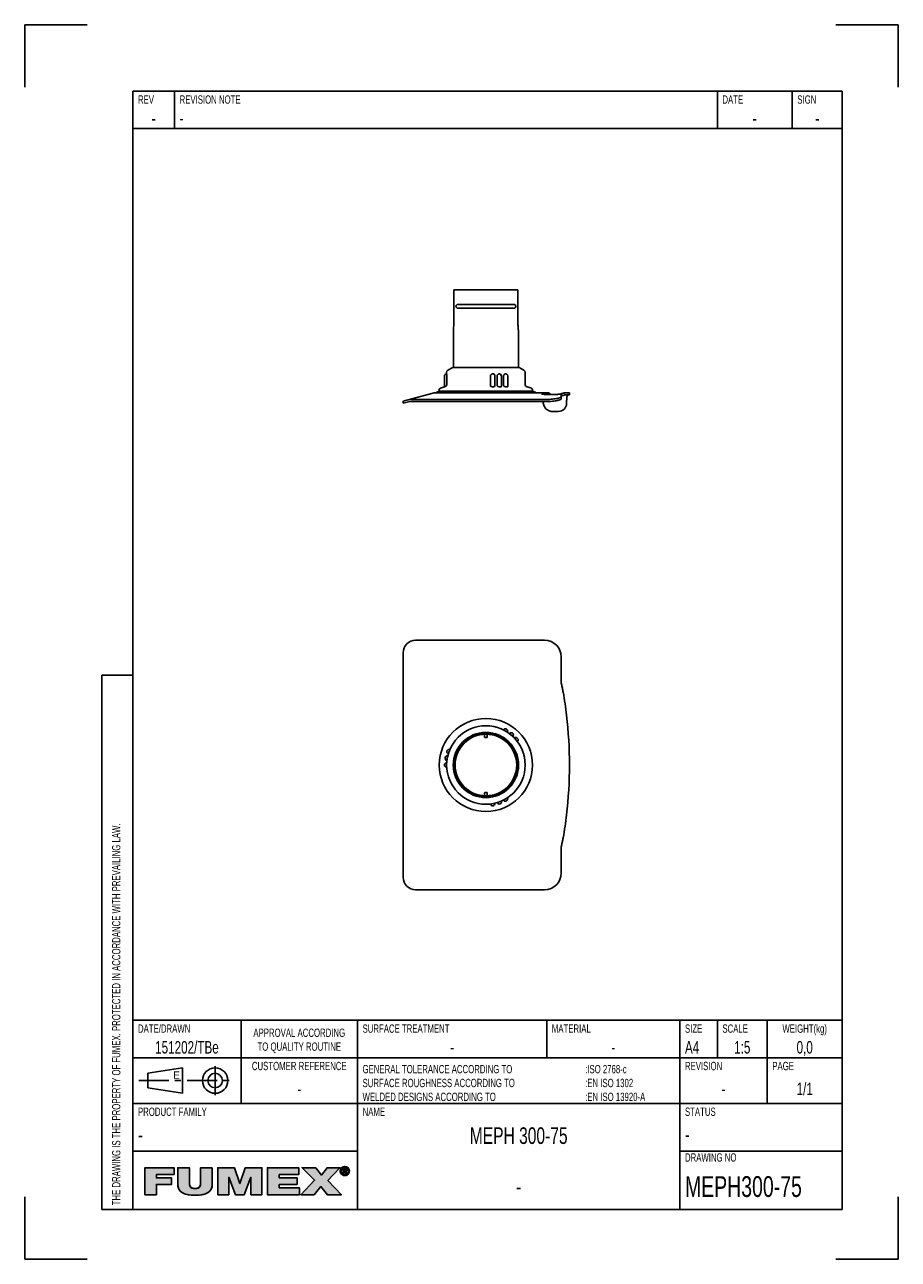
# Model space of a CAD drawing. Extents: x 0 to 210, y 0 to 297.
import ezdxf

# ---------------------------------------------------------------- set-up
doc = ezdxf.new("R2010")
doc.units = 0
doc.header["$LTSCALE"] = 19.36
doc.linetypes.add('CENTER', pattern=[0.6, 0.375, -0.075, 0.075, -0.075])
doc.layers.get('0').update_dxf_attribs({"linetype": 'CONTINUOUS'})
for name, color, linetype in [('101196_DXF_CONTINUOUS_LINE', 7, 'CONTINUOUS'), ('116336_DXF_CONTINUOUS_LINE', 7, 'CONTINUOUS'), ('117006_DXF_CONTINUOUS_LINE', 7, 'CONTINUOUS'), ('117011_DXF_CONTINUOUS_LINE', 7, 'CONTINUOUS'), ('117108_DXF_CONTINUOUS_LINE', 7, 'CONTINUOUS'), ('MEPH300-75_DXF_CONTINUOUS_', 7, 'CONTINUOUS'), ('MEPH300-75_DXF_FORMAT', 7, 'CONTINUOUS')]:
    doc.layers.add(name, color=color, linetype=linetype)
doc.styles.add('TEXTSTYLE_2', font='txt', dxfattribs={"width": 0.7})
doc.styles.add('TEXTSTYLE_3', font='txt')

# ---------------------------------------------------------------- blocks, each defined once
blk = doc.blocks.new('SYMBOL_11_BL0', base_point=(53.46, 18.84))
at = {"layer": 'MEPH300-75_DXF_FORMAT', "linetype": 'CONTINUOUS'}
for points in [[(31.68, 15.55), (28.88, 15.55), (28.88, 22.04), (35.91, 22.04), (35.91, 20.38), (31.68, 20.38), (31.68, 19.57), (35.31, 19.57), (35.31, 18.02), (31.68, 18.02)], [(45.09, 22.04), (45.09, 18.06), (45.05, 17.56), (44.94, 17.13), (44.76, 16.75), (44.51, 16.42), (44.19, 16.14), (43.78, 15.89), (43.27, 15.69), (42.64, 15.53), (41.87, 15.43), (40.95, 15.4), (40.03, 15.43), (39.26, 15.53), (38.63, 15.69), (38.12, 15.89), (37.71, 16.14), (37.38, 16.43), (37.13, 16.76), (36.95, 17.13), (36.84, 17.56), (36.8, 18.06), (36.8, 22.04), (39.6, 22.04), (39.6, 18.51), (39.62, 18.08), (39.67, 17.75), (39.78, 17.5), (39.95, 17.3), (40.19, 17.15), (40.52, 17.05), (40.97, 17.02), (41.4, 17.05), (41.72, 17.15), (41.96, 17.3), (42.12, 17.5), (42.22, 17.76), (42.28, 18.09), (42.29, 18.51), (42.29, 22.04)], [(49.07, 15.55), (46.42, 15.55), (46.42, 22.04), (50.41, 22.04), (51.7, 18.22), (51.73, 18.22), (53.03, 22.04), (57.01, 22.04), (57.01, 15.55), (54.37, 15.55), (54.37, 19.72), (54.34, 19.72), (52.76, 15.55), (50.67, 15.55), (49.09, 19.72), (49.07, 19.72)], [(66.03, 15.55), (58.36, 15.55), (58.36, 22.04), (65.89, 22.04), (65.89, 20.38), (61.17, 20.38), (61.17, 19.57), (65.46, 19.57), (65.46, 18.02), (61.17, 18.02), (61.17, 17.22), (66.03, 17.22)], [(69.59, 15.55), (66.38, 15.55), (69.67, 19.01), (66.68, 22.04), (69.96, 22.04), (71.34, 20.28), (72.69, 22.04), (75.79, 22.04), (72.88, 18.99), (76.12, 15.55), (72.75, 15.55), (71.2, 17.49)], [(76.31, 21.83), (76.23, 21.72), (76.16, 21.61), (76.12, 21.49), (76.09, 21.35), (76.08, 21.21), (75.87, 21.05), (75.86, 21.21), (75.87, 21.38), (75.91, 21.53), (75.97, 21.68), (76.05, 21.82), (76.36, 21.87)], [(76.09, 21.07), (76.12, 20.94), (76.16, 20.81), (76.23, 20.7), (76.31, 20.6), (76.15, 20.48), (76.05, 20.61), (75.97, 20.74), (75.91, 20.89), (75.87, 21.05), (76.08, 21.21)], [(76.46, 21.96), (76.36, 21.87), (76.05, 21.82), (76.15, 21.94), (76.57, 22.02)], [(76.69, 22.07), (76.57, 22.02), (76.15, 21.94), (76.27, 22.05), (76.82, 22.1)], [(76.95, 22.11), (76.82, 22.1), (76.27, 22.05), (76.33, 22.1), (77.43, 22.18), (77.57, 22.1), (77.64, 22.05), (77.76, 21.94), (77.85, 21.82), (77.93, 21.68), (77.99, 21.53), (78.03, 21.38), (78.04, 21.21), (78.03, 21.05), (77.99, 20.89), (77.93, 20.74), (77.86, 20.61), (77.76, 20.48), (77.64, 20.37), (77.57, 20.32), (77.43, 20.24), (77.28, 20.18), (77.12, 20.15), (76.79, 20.15), (76.63, 20.18), (76.48, 20.24), (76.4, 20.28), (76.95, 20.32), (77.09, 20.33), (77.22, 20.35), (77.34, 20.4), (77.45, 20.47), (77.55, 20.55), (77.59, 20.6), (77.67, 20.7), (77.74, 20.81), (77.78, 20.94), (77.81, 21.07), (77.82, 21.21), (77.81, 21.35), (77.78, 21.49), (77.74, 21.61), (77.67, 21.72), (77.59, 21.83), (77.55, 21.87), (77.45, 21.95), (77.34, 22.02), (77.21, 22.07), (77.09, 22.1)], [(76.95, 22.29), (77.12, 22.27), (77.28, 22.24), (77.43, 22.18), (76.33, 22.1), (76.48, 22.18), (76.63, 22.24), (76.79, 22.27)], [(76.73, 21.67), (76.54, 20.59), (76.54, 21.83), (77.01, 21.83), (77.01, 21.83), (77.12, 21.83), (77.2, 21.81), (77.27, 21.79), (77.33, 21.76), (77.37, 21.72), (77.39, 21.7), (77.4, 21.67), (77.43, 21.62), (77.44, 21.56), (77.45, 21.48), (77.44, 21.4), (77.43, 21.34), (77.4, 21.29), (77.08, 21.3), (77.12, 21.3), (77.15, 21.31), (77.18, 21.33), (77.2, 21.34), (77.22, 21.36), (77.23, 21.39), (77.24, 21.42), (77.25, 21.45), (77.25, 21.49), (77.25, 21.52), (77.24, 21.55), (77.23, 21.58), (77.22, 21.6), (77.2, 21.62), (77.17, 21.63), (77.14, 21.65), (77.11, 21.66), (77.07, 21.67), (77.02, 21.67), (76.98, 21.67), (76.85, 21.67)], [(76.95, 21.29), (76.97, 21.29), (77.03, 21.29), (77.08, 21.3), (77.4, 21.29), (76.73, 21.13), (76.73, 20.59), (76.54, 20.59), (76.73, 21.67), (76.73, 21.48), (76.73, 21.29), (76.84, 21.29)], [(77.13, 21.14), (77.48, 20.59), (77.27, 20.59), (76.94, 21.13), (76.73, 21.13), (77.4, 21.29), (77.36, 21.24), (77.32, 21.2), (77.26, 21.17), (77.2, 21.15)], [(76.35, 20.55), (76.46, 20.47), (76.26, 20.37), (76.15, 20.48), (76.31, 20.6)], [(76.57, 20.4), (76.69, 20.35), (76.4, 20.28), (76.26, 20.37), (76.46, 20.47)]]:
    blk.add_hatch(color=7, dxfattribs=at).paths.add_polyline_path(points)
at = {"layer": 'MEPH300-75_DXF_FORMAT', "color": 7, "linetype": 'CONTINUOUS'}
for p, q in [((35.91, 22.04), (28.88, 22.04)), ((28.88, 22.04), (28.88, 15.55)), ((35.91, 22.04), (28.88, 22.04)), ((28.88, 22.04), (28.88, 15.55)), ((35.91, 20.38), (35.91, 22.04)), ((35.91, 20.38), (35.91, 22.04)), ((50.41, 22.04), (46.42, 22.04)), ((46.42, 22.04), (46.42, 15.55)), ((50.41, 22.04), (46.42, 22.04)), ((46.42, 22.04), (46.42, 15.55)), ((51.7, 18.22), (50.41, 22.04)), ((51.7, 18.22), (50.41, 22.04)), ((53.03, 22.04), (51.73, 18.22)), ((53.03, 22.04), (51.73, 18.22)), ((57.01, 22.04), (53.03, 22.04)), ((57.01, 22.04), (53.03, 22.04)), ((57.01, 15.55), (57.01, 22.04)), ((57.01, 15.55), (57.01, 22.04)), ((65.89, 22.04), (58.36, 22.04)), ((58.36, 22.04), (58.36, 15.55)), ((65.89, 22.04), (58.36, 22.04)), ((58.36, 22.04), (58.36, 15.55)), ((65.89, 20.38), (65.89, 22.04)), ((65.89, 20.38), (65.89, 22.04)), ((69.96, 22.04), (66.68, 22.04)), ((66.68, 22.04), (69.67, 19.01)), ((69.96, 22.04), (66.68, 22.04)), ((66.68, 22.04), (69.67, 19.01)), ((71.34, 20.28), (69.96, 22.04)), ((71.34, 20.28), (69.96, 22.04)), ((72.69, 22.04), (71.34, 20.28)), ((72.69, 22.04), (71.34, 20.28)), ((75.79, 22.04), (72.69, 22.04)), ((75.79, 22.04), (72.69, 22.04)), ((72.88, 18.99), (75.79, 22.04)), ((72.88, 18.99), (75.79, 22.04)), ((31.68, 19.57), (31.68, 20.38)), ((31.68, 20.38), (35.91, 20.38)), ((31.68, 19.57), (31.68, 20.38)), ((31.68, 20.38), (35.91, 20.38)), ((35.31, 19.57), (31.68, 19.57)), ((35.31, 19.57), (31.68, 19.57)), ((31.68, 15.55), (31.68, 18.02)), ((31.68, 18.02), (35.31, 18.02)), ((31.68, 15.55), (31.68, 18.02)), ((31.68, 18.02), (35.31, 18.02)), ((35.31, 18.02), (35.31, 19.57)), ((35.31, 18.02), (35.31, 19.57)), ((49.07, 15.55), (49.07, 19.72)), ((49.07, 19.72), (49.09, 19.72)), ((49.07, 15.55), (49.07, 19.72)), ((49.07, 19.72), (49.09, 19.72)), ((49.09, 19.72), (50.67, 15.55)), ((49.09, 19.72), (50.67, 15.55)), ((51.73, 18.22), (51.7, 18.22)), ((51.73, 18.22), (51.7, 18.22)), ((52.76, 15.55), (54.34, 19.72)), ((52.76, 15.55), (54.34, 19.72)), ((54.34, 19.72), (54.37, 19.72)), ((54.34, 19.72), (54.37, 19.72)), ((54.37, 19.72), (54.37, 15.55)), ((54.37, 19.72), (54.37, 15.55)), ((61.17, 19.57), (61.17, 20.38)), ((61.17, 20.38), (65.89, 20.38)), ((61.17, 19.57), (61.17, 20.38)), ((61.17, 20.38), (65.89, 20.38)), ((65.46, 19.57), (61.17, 19.57)), ((65.46, 19.57), (61.17, 19.57)), ((61.17, 17.22), (61.17, 18.02)), ((61.17, 18.02), (65.46, 18.02)), ((61.17, 17.22), (61.17, 18.02)), ((61.17, 18.02), (65.46, 18.02)), ((65.46, 18.02), (65.46, 19.57)), ((65.46, 18.02), (65.46, 19.57)), ((69.67, 19.01), (66.38, 15.55)), ((69.67, 19.01), (66.38, 15.55)), ((76.12, 15.55), (72.88, 18.99)), ((76.12, 15.55), (72.88, 18.99)), ((28.88, 15.55), (31.68, 15.55)), ((28.88, 15.55), (31.68, 15.55)), ((46.42, 15.55), (49.07, 15.55)), ((46.42, 15.55), (49.07, 15.55)), ((50.67, 15.55), (52.76, 15.55)), ((50.67, 15.55), (52.76, 15.55)), ((54.37, 15.55), (57.01, 15.55)), ((54.37, 15.55), (57.01, 15.55)), ((58.36, 15.55), (66.03, 15.55)), ((58.36, 15.55), (66.03, 15.55)), ((66.03, 17.22), (61.17, 17.22)), ((66.03, 17.22), (61.17, 17.22)), ((66.03, 15.55), (66.03, 17.22)), ((66.03, 15.55), (66.03, 17.22)), ((66.38, 15.55), (69.59, 15.55)), ((66.38, 15.55), (69.59, 15.55)), ((69.59, 15.55), (71.2, 17.49)), ((69.59, 15.55), (71.2, 17.49)), ((71.2, 17.49), (72.75, 15.55)), ((71.2, 17.49), (72.75, 15.55)), ((72.75, 15.55), (76.12, 15.55)), ((72.75, 15.55), (76.12, 15.55))]:
    blk.add_line(p, q, dxfattribs=at)
for points in [[(31.68, 15.55), (28.88, 15.55), (28.88, 22.04), (35.91, 22.04), (35.91, 20.38), (31.68, 20.38), (31.68, 19.57), (35.31, 19.57), (35.31, 18.02), (31.68, 18.02), (31.68, 15.55)], [(45.09, 22.04), (45.09, 18.06), (45.05, 17.56), (44.94, 17.13), (44.76, 16.75), (44.51, 16.42), (44.19, 16.14), (43.78, 15.89), (43.27, 15.69), (42.64, 15.53), (41.87, 15.43), (40.95, 15.4), (40.03, 15.43), (39.26, 15.53), (38.63, 15.69), (38.12, 15.89), (37.71, 16.14), (37.38, 16.43), (37.13, 16.76), (36.95, 17.13), (36.84, 17.56), (36.8, 18.06), (36.8, 22.04), (39.6, 22.04), (39.6, 18.51), (39.62, 18.08), (39.67, 17.75), (39.78, 17.5), (39.95, 17.3), (40.19, 17.15), (40.52, 17.05), (40.97, 17.02), (41.4, 17.05), (41.72, 17.15), (41.96, 17.3), (42.12, 17.5), (42.22, 17.76), (42.28, 18.09), (42.29, 18.51), (42.29, 22.04), (45.09, 22.04)], [(49.07, 15.55), (46.42, 15.55), (46.42, 22.04), (50.41, 22.04), (51.7, 18.22), (51.73, 18.22), (53.03, 22.04), (57.01, 22.04), (57.01, 15.55), (54.37, 15.55), (54.37, 19.72), (54.34, 19.72), (52.76, 15.55), (50.67, 15.55), (49.09, 19.72), (49.07, 19.72), (49.07, 15.55)], [(66.03, 15.55), (58.36, 15.55), (58.36, 22.04), (65.89, 22.04), (65.89, 20.38), (61.17, 20.38), (61.17, 19.57), (65.46, 19.57), (65.46, 18.02), (61.17, 18.02), (61.17, 17.22), (66.03, 17.22), (66.03, 15.55)], [(69.59, 15.55), (66.38, 15.55), (69.67, 19.01), (66.68, 22.04), (69.96, 22.04), (71.34, 20.28), (72.69, 22.04), (75.79, 22.04), (72.88, 18.99), (76.12, 15.55), (72.75, 15.55), (71.2, 17.49), (69.59, 15.55)], [(76.31, 21.83), (76.23, 21.72), (76.16, 21.61), (76.12, 21.49), (76.09, 21.35), (76.08, 21.21), (75.87, 21.05), (75.86, 21.21), (75.87, 21.38), (75.91, 21.53), (75.97, 21.68), (76.05, 21.82), (76.36, 21.87), (76.31, 21.83)], [(76.09, 21.07), (76.12, 20.94), (76.16, 20.81), (76.23, 20.7), (76.31, 20.6), (76.15, 20.48), (76.05, 20.61), (75.97, 20.74), (75.91, 20.89), (75.87, 21.05), (76.08, 21.21), (76.09, 21.07)], [(76.46, 21.96), (76.36, 21.87), (76.05, 21.82), (76.15, 21.94), (76.57, 22.02), (76.46, 21.96)], [(76.69, 22.07), (76.57, 22.02), (76.15, 21.94), (76.27, 22.05), (76.82, 22.1), (76.69, 22.07)], [(76.95, 22.11), (76.82, 22.1), (76.27, 22.05), (76.33, 22.1), (77.43, 22.18), (77.57, 22.1), (77.64, 22.05), (77.76, 21.94), (77.85, 21.82), (77.93, 21.68), (77.99, 21.53), (78.03, 21.38), (78.04, 21.21), (78.03, 21.05), (77.99, 20.89), (77.93, 20.74), (77.86, 20.61), (77.76, 20.48), (77.64, 20.37), (77.57, 20.32), (77.43, 20.24), (77.28, 20.18), (77.12, 20.15), (76.79, 20.15), (76.63, 20.18), (76.48, 20.24), (76.4, 20.28), (76.95, 20.32), (77.09, 20.33), (77.22, 20.35), (77.34, 20.4), (77.45, 20.47), (77.55, 20.55), (77.59, 20.6), (77.67, 20.7), (77.74, 20.81), (77.78, 20.94), (77.81, 21.07), (77.82, 21.21), (77.81, 21.35), (77.78, 21.49), (77.74, 21.61), (77.67, 21.72), (77.59, 21.83), (77.55, 21.87), (77.45, 21.95), (77.34, 22.02), (77.21, 22.07), (77.09, 22.1), (76.95, 22.11)], [(76.95, 22.29), (77.12, 22.27), (77.28, 22.24), (77.43, 22.18), (76.33, 22.1), (76.48, 22.18), (76.63, 22.24), (76.79, 22.27), (76.95, 22.29)], [(76.73, 21.67), (76.54, 20.59), (76.54, 21.83), (77.01, 21.83), (77.01, 21.83), (77.12, 21.83), (77.2, 21.81), (77.27, 21.79), (77.33, 21.76), (77.37, 21.72), (77.39, 21.7), (77.4, 21.67), (77.43, 21.62), (77.44, 21.56), (77.45, 21.48), (77.44, 21.4), (77.43, 21.34), (77.4, 21.29), (77.08, 21.3), (77.12, 21.3), (77.15, 21.31), (77.18, 21.33), (77.2, 21.34), (77.22, 21.36), (77.23, 21.39), (77.24, 21.42), (77.25, 21.45), (77.25, 21.49), (77.25, 21.52), (77.24, 21.55), (77.23, 21.58), (77.22, 21.6), (77.2, 21.62), (77.17, 21.63), (77.14, 21.65), (77.11, 21.66), (77.07, 21.67), (77.02, 21.67), (76.98, 21.67), (76.85, 21.67), (76.73, 21.67)], [(76.95, 21.29), (76.97, 21.29), (77.03, 21.29), (77.08, 21.3), (77.4, 21.29), (76.73, 21.13), (76.73, 20.59), (76.54, 20.59), (76.73, 21.67), (76.73, 21.48), (76.73, 21.29), (76.84, 21.29), (76.95, 21.29)], [(77.13, 21.14), (77.48, 20.59), (77.27, 20.59), (76.94, 21.13), (76.73, 21.13), (77.4, 21.29), (77.36, 21.24), (77.32, 21.2), (77.26, 21.17), (77.2, 21.15), (77.13, 21.14)], [(76.35, 20.55), (76.46, 20.47), (76.26, 20.37), (76.15, 20.48), (76.31, 20.6), (76.35, 20.55)], [(76.57, 20.4), (76.69, 20.35), (76.4, 20.28), (76.26, 20.37), (76.46, 20.47), (76.57, 20.4)]]:
    blk.add_lwpolyline(points, dxfattribs=at)
for points, knots in [([(45.09, 22.04), (45.09, 22.04), (42.29, 22.04), (42.29, 22.04), (42.29, 22.04), (42.29, 18.51), (42.29, 18.51), (42.29, 17.84), (42.29, 17.02), (40.97, 17.02), (39.6, 17.02), (39.6, 17.84), (39.6, 18.51), (39.6, 18.51), (39.6, 22.04), (39.6, 22.04), (39.6, 22.04), (36.8, 22.04), (36.8, 22.04), (36.8, 22.04), (36.8, 18.06), (36.8, 18.06), (36.8, 16.26), (38.18, 15.4), (40.95, 15.4), (43.73, 15.4), (45.09, 16.26), (45.09, 18.06), (45.09, 18.06), (45.09, 22.04), (45.09, 22.04)], [0, 0, 0, 0, 1, 1, 1, 2, 2, 2, 3, 3, 3, 4, 4, 4, 5, 5, 5, 6, 6, 6, 7, 7, 7, 8, 8, 8, 9, 9, 9, 10, 10, 10, 10]), ([(45.09, 22.04), (45.09, 22.04), (42.29, 22.04), (42.29, 22.04), (42.29, 22.04), (42.29, 18.51), (42.29, 18.51), (42.29, 17.84), (42.29, 17.02), (40.97, 17.02), (39.6, 17.02), (39.6, 17.84), (39.6, 18.51), (39.6, 18.51), (39.6, 22.04), (39.6, 22.04), (39.6, 22.04), (36.8, 22.04), (36.8, 22.04), (36.8, 22.04), (36.8, 18.06), (36.8, 18.06), (36.8, 16.26), (38.18, 15.4), (40.95, 15.4), (43.73, 15.4), (45.09, 16.26), (45.09, 18.06), (45.09, 18.06), (45.09, 22.04), (45.09, 22.04)], [0, 0, 0, 0, 1, 1, 1, 2, 2, 2, 3, 3, 3, 4, 4, 4, 5, 5, 5, 6, 6, 6, 7, 7, 7, 8, 8, 8, 9, 9, 9, 10, 10, 10, 10]), ([(76.95, 20.14), (77.54, 20.14), (78.04, 20.59), (78.04, 21.21), (78.04, 21.83), (77.54, 22.29), (76.95, 22.29), (76.36, 22.29), (75.86, 21.83), (75.86, 21.21), (75.86, 20.59), (76.36, 20.14), (76.95, 20.14)], [0, 0, 0, 0, 1, 1, 1, 2, 2, 2, 3, 3, 3, 4, 4, 4, 4]), ([(76.95, 20.14), (77.54, 20.14), (78.04, 20.59), (78.04, 21.21), (78.04, 21.83), (77.54, 22.29), (76.95, 22.29), (76.36, 22.29), (75.86, 21.83), (75.86, 21.21), (75.86, 20.59), (76.36, 20.14), (76.95, 20.14)], [0, 0, 0, 0, 1, 1, 1, 2, 2, 2, 3, 3, 3, 4, 4, 4, 4]), ([(76.08, 21.21), (76.08, 21.72), (76.46, 22.11), (76.95, 22.11), (77.44, 22.11), (77.82, 21.72), (77.82, 21.21), (77.82, 20.7), (77.44, 20.32), (76.95, 20.32), (76.46, 20.32), (76.08, 20.7), (76.08, 21.21)], [0, 0, 0, 0, 1, 1, 1, 2, 2, 2, 3, 3, 3, 4, 4, 4, 4]), ([(76.08, 21.21), (76.08, 21.72), (76.46, 22.11), (76.95, 22.11), (77.44, 22.11), (77.82, 21.72), (77.82, 21.21), (77.82, 20.7), (77.44, 20.32), (76.95, 20.32), (76.46, 20.32), (76.08, 20.7), (76.08, 21.21)], [0, 0, 0, 0, 1, 1, 1, 2, 2, 2, 3, 3, 3, 4, 4, 4, 4]), ([(76.73, 21.13), (76.73, 21.13), (76.94, 21.13), (76.94, 21.13), (76.94, 21.13), (77.27, 20.59), (77.27, 20.59), (77.27, 20.59), (77.48, 20.59), (77.48, 20.59), (77.48, 20.59), (77.13, 21.14), (77.13, 21.14), (77.31, 21.16), (77.45, 21.26), (77.45, 21.48), (77.45, 21.72), (77.3, 21.83), (77.01, 21.83), (77.01, 21.83), (76.54, 21.83), (76.54, 21.83), (76.54, 21.83), (76.54, 20.59), (76.54, 20.59), (76.54, 20.59), (76.73, 20.59), (76.73, 20.59), (76.73, 20.59), (76.73, 21.13), (76.73, 21.13)], [0, 0, 0, 0, 1, 1, 1, 2, 2, 2, 3, 3, 3, 4, 4, 4, 5, 5, 5, 6, 6, 6, 7, 7, 7, 8, 8, 8, 9, 9, 9, 10, 10, 10, 10]), ([(76.73, 21.13), (76.73, 21.13), (76.94, 21.13), (76.94, 21.13), (76.94, 21.13), (77.27, 20.59), (77.27, 20.59), (77.27, 20.59), (77.48, 20.59), (77.48, 20.59), (77.48, 20.59), (77.13, 21.14), (77.13, 21.14), (77.31, 21.16), (77.45, 21.26), (77.45, 21.48), (77.45, 21.72), (77.3, 21.83), (77.01, 21.83), (77.01, 21.83), (76.54, 21.83), (76.54, 21.83), (76.54, 21.83), (76.54, 20.59), (76.54, 20.59), (76.54, 20.59), (76.73, 20.59), (76.73, 20.59), (76.73, 20.59), (76.73, 21.13), (76.73, 21.13)], [0, 0, 0, 0, 1, 1, 1, 2, 2, 2, 3, 3, 3, 4, 4, 4, 5, 5, 5, 6, 6, 6, 7, 7, 7, 8, 8, 8, 9, 9, 9, 10, 10, 10, 10]), ([(76.73, 21.29), (76.73, 21.29), (76.73, 21.67), (76.73, 21.67), (76.73, 21.67), (76.98, 21.67), (76.98, 21.67), (77.11, 21.67), (77.25, 21.64), (77.25, 21.49), (77.25, 21.3), (77.11, 21.29), (76.95, 21.29), (76.95, 21.29), (76.73, 21.29), (76.73, 21.29)], [0, 0, 0, 0, 1, 1, 1, 2, 2, 2, 3, 3, 3, 4, 4, 4, 5, 5, 5, 5]), ([(76.73, 21.29), (76.73, 21.29), (76.73, 21.67), (76.73, 21.67), (76.73, 21.67), (76.98, 21.67), (76.98, 21.67), (77.11, 21.67), (77.25, 21.64), (77.25, 21.49), (77.25, 21.3), (77.11, 21.29), (76.95, 21.29), (76.95, 21.29), (76.73, 21.29), (76.73, 21.29)], [0, 0, 0, 0, 1, 1, 1, 2, 2, 2, 3, 3, 3, 4, 4, 4, 5, 5, 5, 5])]:
    blk.add_open_spline(points, degree=3, knots=knots, dxfattribs=at)
for points in [[(76.95, 20.32), (76.4, 20.28), (76.82, 20.33), (76.69, 20.35)], [(76.95, 20.14), (76.79, 20.15), (77.12, 20.15)]]:
    blk.add_solid(points, dxfattribs=at)
blk = doc.blocks.new('SYMBOL_0_BL1', base_point=(39, 43))
at = {"layer": 'MEPH300-75_DXF_CONTINUOUS_', "color": 7, "linetype": 'CONTINUOUS'}
for p, q in [((29.59375, 44.75), (37.90625, 46.0625)), ((29.59375, 41.25), (29.59375, 44.75)), ((37.90625, 46.0625), (37.90625, 39.9375)), ((37.90625, 39.9375), (29.59375, 41.25))]:
    blk.add_line(p, q, dxfattribs=at)
at = {"layer": 'MEPH300-75_DXF_CONTINUOUS_', "color": 7, "linetype": 'CENTER'}
for p, q in [((45.78125, 46.5), (45.78125, 39.5)), ((27.40625, 43), (50.59375, 43))]:
    blk.add_line(p, q, dxfattribs=at)
at = {"layer": 'MEPH300-75_DXF_CONTINUOUS_', "color": 7, "linetype": 'CONTINUOUS'}
for radius in [3.0625, 1.75]:
    blk.add_circle((45.78125, 43), radius, dxfattribs=at)

msp = doc.modelspace()

# ---------------------------------------------------------------- linework, layer by layer
at = {"layer": '101196_DXF_CONTINUOUS_LINE', "color": 7, "linetype": 'CONTINUOUS'}
for p, q in [((110.55, 125.61), (110.55, 126.3)), ((111.09, 125.51), (110.65, 125.51)), ((111.19, 125.61), (111.19, 126.3)), ((110.55, 112.21), (110.55, 111.52)), ((110.65, 112.31), (111.09, 112.31)), ((111.19, 112.21), (111.19, 111.52))]:
    msp.add_line(p, q, dxfattribs=at)
for centre, start, end in [((110.65, 125.61), 180, 270), ((111.09, 125.61), 270, 360), ((110.65, 112.21), 90, 180), ((111.09, 112.21), 0, 90)]:
    msp.add_arc(centre, 0.1, start, end, dxfattribs=at)
at = {"layer": '116336_DXF_CONTINUOUS_LINE', "color": 7, "linetype": 'CONTINUOUS'}
for p, q in [((103.17, 224.88), (103.17, 233.25)), ((118.57, 233.25), (103.17, 233.25)), ((118.57, 224.88), (118.57, 233.25)), ((117.62, 229.7), (104.12, 229.7)), ((117.62, 228.8), (104.12, 228.8)), ((103.07, 214.53), (103.07, 223.63)), ((118.67, 214.53), (118.67, 223.63))]:
    msp.add_line(p, q, dxfattribs=at)
for radius in [7.8, 7.7, 7.4]:
    msp.add_circle((110.87, 118.91), radius, dxfattribs=at)
for centre, radius, start, end in [((104.12, 229.25), 0.45, 90, 270), ((117.62, 229.25), 0.45, 270, 90), ((110.48, 223.63), 7.41, 170.8229, 179.9927), ((102.77, 224.88), 0.4, 350.8155, 360), ((118.97, 224.88), 0.4, 180, 189.1845), ((111.25, 223.63), 7.41, 0.0073, 9.1771)]:
    msp.add_arc(centre, radius, start, end, dxfattribs=at)
at = {"layer": '117006_DXF_CONTINUOUS_LINE', "color": 7, "linetype": 'CONTINUOUS'}
msp.add_arc((110.87, 118.91), 7.8, 0, 182.5926, dxfattribs=at)
at = {"layer": '117011_DXF_CONTINUOUS_LINE', "color": 7, "linetype": 'CONTINUOUS'}
for p, q in [((101.73, 213.86), (102.88, 214.52)), ((102.94, 214.53), (118.8, 214.53)), ((120.01, 213.86), (118.86, 214.52)), ((100.91, 209.9), (100.91, 212.46)), ((101.43, 213.01), (101.43, 213.34)), ((101.44, 210.37), (101.44, 212.46)), ((111.96, 210.37), (111.96, 212.46)), ((112.79, 212.92), (112.79, 212.92)), ((113.05, 210.12), (113.05, 212.46)), ((113.57, 210.37), (113.57, 212.46)), ((114.2, 213), (114.2, 213)), ((114.63, 210.04), (114.63, 212.46)), ((115.1, 210.37), (115.1, 212.46)), ((115.62, 213.01), (115.59, 213.01)), ((115.64, 213), (115.64, 213)), ((116.12, 209.99), (116.12, 212.46)), ((120.31, 210.37), (120.31, 213.34)), ((99.67, 208.81), (99.67, 209.17)), ((99.67, 208.81), (122.07, 208.81)), ((99.93, 209.54), (100.91, 209.9)), ((116.12, 209.99), (116.12, 209.99)), ((121.8, 209.54), (120.57, 209.99)), ((122.07, 208.81), (122.07, 209.17)), ((115.12, 127.38), (115.1, 127.35)), ((116.06, 126.8), (116.07, 126.83)), ((116.53, 126.51), (116.5, 126.49)), ((117.35, 125.78), (117.37, 125.81)), ((117.76, 125.41), (117.73, 125.39)), ((102.2, 122.65), (102.17, 122.66)), ((118.44, 124.55), (118.46, 124.57)), ((101.44, 119.46), (101.41, 119.46)), ((101.46, 120.02), (101.49, 120.01)), ((101.68, 121.09), (101.65, 121.1)), ((101.79, 121.63), (101.82, 121.62)), ((101.41, 118.37), (101.44, 118.36)), ((114.62, 110.21), (114.61, 110.25)), ((115.1, 110.48), (115.12, 110.45)), ((116.07, 111), (116.06, 111.03)), ((111.96, 109.54), (111.97, 109.5)), ((113.05, 109.69), (113.05, 109.73)), ((113.57, 109.87), (113.59, 109.84))]:
    msp.add_line(p, q, dxfattribs=at)
for radius in [11.2, 9.44, 7.84]:
    msp.add_circle((110.87, 118.91), radius, dxfattribs=at)
for centre, radius, start, end in [((102.03, 213.34), 0.6, 120, 180), ((119.71, 213.34), 0.6, 0, 60), ((101.46, 212.46), 0.55, 93.1266, 180), ((112.5, 212.46), 0.545, 58.1126, 89.7414), ((112.51, 212.48), 0.534, 53.344, 59.3934), ((112.5, 212.46), 0.548, 359.707, 30.4947), ((112.5, 212.46), 0.55, 359.9999, 29.8329), ((114.09, 212.49), 0.514, 78.1446, 89.708), ((114.09, 212.49), 0.516, 51.3388, 77.9707), ((114.08, 212.46), 0.55, 359.9996, 52.4511), ((115.58, 212.56), 0.452, 82.6615, 89.6966), ((115.57, 212.45), 0.554, 63.5459, 82.5666), ((115.57, 212.46), 0.55, 0.0006, 63.475), ((100.07, 209.17), 0.4, 110, 180), ((89.52, 243.01), 35.01, 288.9739, 289.4389), ((120.71, 210.37), 0.4, 180, 250), ((121.67, 209.17), 0.4, 0, 70), ((115.57, 127.06), 0.55, 335, 145), ((116.92, 126.12), 0.55, 325, 135), ((118.07, 124.96), 0.55, 315, 125), ((102.02, 122.13), 0.55, 75, 245), ((101.46, 118.91), 0.55, 95, 265), ((101.6, 120.55), 0.55, 85, 255), ((114.08, 110.07), 0.55, 205, 15), ((115.57, 110.76), 0.55, 215, 25), ((112.5, 109.65), 0.55, 195, 5)]:
    msp.add_arc(centre, radius, start, end, dxfattribs=at)
for points, knots in [([(101.44, 212.46), (101.44, 212.51), (101.44, 212.57), (101.44, 212.67), (101.44, 212.73), (101.44, 212.79), (101.44, 212.84), (101.43, 212.87), (101.43, 212.9), (101.43, 212.92), (101.43, 212.94), (101.43, 212.96), (101.43, 212.97), (101.43, 212.98), (101.43, 212.99), (101.43, 212.99), (101.43, 213), (101.43, 213), (101.43, 213), (101.43, 213.01), (101.43, 213.01)], [0, 0, 0, 0, 0.25004, 0.375061, 0.500081, 0.625102, 0.687612, 0.750122, 0.812633, 0.843888, 0.875143, 0.906398, 0.937653, 0.953281, 0.968908, 0.976723, 0.984534, 0.992335, 0.996296, 1, 1, 1, 1]), ([(112.51, 213.01), (112.49, 213.01), (112.45, 213.01), (112.38, 213), (112.3, 212.97), (112.2, 212.92), (112.09, 212.83), (111.99, 212.68), (111.96, 212.53), (111.96, 212.46)], [0, 0, 0, 0, 0.062145, 0.124323, 0.24883, 0.373731, 0.498992, 0.749158, 1, 1, 1, 1]), ([(112.78, 212.94), (112.74, 212.96), (112.67, 212.99), (112.58, 213.01), (112.53, 213.01), (112.51, 213.01)], [0, 0, 0, 0, 0.499415, 0.749575, 1, 1, 1, 1]), ([(114.1, 213.01), (114.08, 213.01), (114.04, 213.01), (113.98, 213), (113.89, 212.97), (113.8, 212.92), (113.7, 212.83), (113.6, 212.68), (113.57, 212.53), (113.57, 212.46)], [0, 0, 0, 0, 0.060565, 0.121273, 0.243396, 0.366869, 0.491781, 0.744275, 1, 1, 1, 1]), ([(115.59, 213.01), (115.57, 213.01), (115.54, 213.01), (115.49, 213), (115.45, 212.99), (115.39, 212.96), (115.32, 212.92), (115.22, 212.83), (115.13, 212.67), (115.1, 212.53), (115.1, 212.46)], [0, 0, 0, 0, 0.057863, 0.116022, 0.174742, 0.234118, 0.354996, 0.479192, 0.735669, 1, 1, 1, 1]), ([(115.64, 213), (115.69, 213), (115.75, 212.98), (115.81, 212.95), (115.83, 212.94)], [0, 0, 0, 0, 0.747521, 1, 1, 1, 1]), ([(101.17, 209.99), (101.22, 210.01), (101.32, 210.06), (101.39, 210.15), (101.41, 210.21)], [0, 0, 0, 0, 0.485357, 1, 1, 1, 1]), ([(111.96, 210.37), (111.96, 210.35), (111.96, 210.3), (111.96, 210.24), (111.97, 210.21)], [0, 0, 0, 0, 0.256499, 1, 1, 1, 1]), ([(111.97, 210.21), (111.97, 210.18), (111.98, 210.13), (112, 210.07), (112.03, 210.02), (112.07, 210), (112.08, 209.99)], [0, 0, 0, 0, 0.290478, 0.548042, 0.777519, 1, 1, 1, 1]), ([(112.08, 209.99), (112.16, 209.96), (112.33, 209.91), (112.59, 209.89), (112.8, 209.91), (112.94, 209.95), (113, 209.97), (113.01, 209.99)], [0, 0, 0, 0, 0.249073, 0.545978, 0.816345, 0.920856, 1, 1, 1, 1]), ([(113.01, 209.99), (113.03, 210), (113.04, 210.03), (113.05, 210.08), (113.05, 210.11), (113.05, 210.12)], [0, 0, 0, 0, 0.414314, 0.683303, 1, 1, 1, 1]), ([(113.57, 210.37), (113.57, 210.35), (113.57, 210.3), (113.58, 210.24), (113.59, 210.21)], [0, 0, 0, 0, 0.255774, 1, 1, 1, 1]), ([(113.59, 210.21), (113.59, 210.18), (113.6, 210.13), (113.63, 210.07), (113.68, 210.02), (113.72, 210), (113.74, 209.99)], [0, 0, 0, 0, 0.2748, 0.526356, 0.762261, 1, 1, 1, 1]), ([(113.74, 209.99), (113.82, 209.96), (114, 209.91), (114.22, 209.89), (114.39, 209.9), (114.5, 209.92), (114.58, 209.94), (114.61, 209.97), (114.63, 209.99)], [0, 0, 0, 0, 0.284245, 0.593283, 0.732174, 0.848457, 0.937283, 1, 1, 1, 1]), ([(114.63, 209.99), (114.63, 209.99), (114.63, 210.01), (114.63, 210.02), (114.63, 210.04)], [0, 0, 0, 0, 0.208921, 1, 1, 1, 1]), ([(115.1, 210.37), (115.1, 210.35), (115.1, 210.3), (115.11, 210.24), (115.12, 210.21)], [0, 0, 0, 0, 0.254808, 1, 1, 1, 1]), ([(115.12, 210.21), (115.13, 210.16), (115.16, 210.09), (115.24, 210.02), (115.28, 210), (115.3, 209.99)], [0, 0, 0, 0, 0.509653, 0.751813, 1, 1, 1, 1]), ([(115.3, 209.99), (115.35, 209.98), (115.43, 209.95), (115.57, 209.92), (115.71, 209.9), (115.84, 209.89), (115.95, 209.9), (116.03, 209.91), (116.08, 209.93), (116.1, 209.95), (116.12, 209.97), (116.12, 209.98), (116.12, 209.99)], [0, 0, 0, 0, 0.155822, 0.3215, 0.487053, 0.641326, 0.773809, 0.876922, 0.916665, 0.949096, 0.975871, 1, 1, 1, 1])]:
    msp.add_open_spline(points, degree=3, knots=knots, dxfattribs=at)
for points in [[(112.79, 212.92), (112.86, 212.88), (112.93, 212.81), (112.97, 212.74)], [(112.98, 212.73), (112.93, 212.81), (112.87, 212.88), (112.79, 212.92)], [(112.94, 212.79), (112.91, 212.83), (112.87, 212.87), (112.82, 212.91)], [(114.18, 213), (114.15, 213.01), (114.12, 213.01), (114.1, 213.01)], [(114.24, 212.99), (114.22, 213), (114.2, 213), (114.18, 213)], [(114.42, 212.89), (114.36, 212.94), (114.28, 212.98), (114.2, 213)], [(114.35, 212.94), (114.31, 212.96), (114.28, 212.98), (114.24, 212.99)], [(115.68, 213), (115.66, 213), (115.64, 213.01), (115.62, 213.01)], [(115.74, 212.98), (115.72, 212.99), (115.7, 213), (115.68, 213)], [(101.41, 210.21), (101.43, 210.26), (101.44, 210.31), (101.44, 210.37)]]:
    msp.add_open_spline(points, degree=3, dxfattribs=at)
at = {"layer": '117108_DXF_CONTINUOUS_LINE', "color": 7, "linetype": 'CONTINUOUS'}
for p, q in [((90.97, 206.44), (98.39, 208.43)), ((98.67, 208.47), (125.59, 208.47)), ((128.7, 208.14), (128.69, 208.14)), ((128.71, 208.14), (128.7, 208.14)), ((128.73, 208.15), (128.71, 208.14)), ((129.02, 208.24), (128.95, 208.22)), ((128.97, 206.98), (128.97, 208.17)), ((129.08, 208.26), (129.02, 208.24)), ((129.25, 208.31), (129.11, 208.27)), ((129.25, 208.31), (129.11, 208.27)), ((129.11, 208.27), (129.11, 208.27)), ((129.52, 208.38), (129.39, 208.35)), ((129.44, 208.32), (129.44, 208.32)), ((129.78, 208.43), (129.65, 208.41)), ((129.9, 208.45), (129.78, 208.43)), ((130.02, 208.46), (129.9, 208.45)), ((130.13, 208.46), (130.02, 208.46)), ((130.24, 208.47), (130.13, 208.46)), ((130.24, 208.47), (130.94, 208.47)), ((130.94, 207.97), (130.24, 207.97)), ((130.94, 208.47), (130.94, 207.97)), ((90.97, 206.44), (90.97, 205.92)), ((92.61, 206.36), (90.97, 205.92)), ((93.97, 206.84), (124.97, 206.84)), ((124.97, 206.33), (93.97, 206.33)), ((130.34, 207.4), (130.26, 205.86)), ((126.81, 203.97), (128.27, 203.97)), ((124.97, 148.91), (93.97, 148.91)), ((90.97, 91.91), (90.97, 145.91)), ((128.97, 138.58), (128.97, 144.91)), ((129.44, 136.4), (129.44, 136.43)), ((129.44, 101.43), (129.44, 101.4)), ((128.97, 99.25), (128.97, 92.91)), ((93.97, 88.91), (124.97, 88.91))]:
    msp.add_line(p, q, dxfattribs=at)
for points in [[(128.69, 208.14), (128.68, 208.14), (128.66, 208.13), (128.65, 208.13), (128.63, 208.13), (128.61, 208.13), (128.59, 208.12), (128.56, 208.12), (128.54, 208.12), (128.51, 208.11), (128.48, 208.11), (128.45, 208.11), (128.42, 208.1), (128.38, 208.1), (128.34, 208.09), (128.31, 208.09), (128.26, 208.09), (128.22, 208.08), (128.18, 208.08), (128.13, 208.07), (128.08, 208.07), (128.03, 208.07), (127.97, 208.06), (127.92, 208.06), (127.86, 208.06), (127.8, 208.05), (127.74, 208.05), (127.67, 208.05), (127.61, 208.04), (127.54, 208.04), (127.48, 208.04), (127.41, 208.03), (127.34, 208.03), (127.27, 208.03), (127.19, 208.03), (127.12, 208.02), (127.05, 208.02), (126.98, 208.02), (126.92, 208.02), (126.85, 208.02), (126.78, 208.02), (126.71, 208.02), (126.65, 208.02), (126.58, 208.02), (126.52, 208.02), (126.46, 208.02), (126.39, 208.02), (126.33, 208.02), (126.27, 208.02), (126.21, 208.02), (126.15, 208.02), (126.09, 208.02), (126.03, 208.02), (125.97, 208.02), (125.92, 208.02), (125.86, 208.02), (125.8, 208.03), (125.75, 208.03), (125.69, 208.03), (125.64, 208.03), (125.59, 208.03), (125.54, 208.03), (125.49, 208.04), (125.44, 208.04), (125.39, 208.04), (125.34, 208.04), (125.29, 208.04), (125.25, 208.05), (125.2, 208.05), (125.16, 208.05), (125.12, 208.05), (125.07, 208.06), (125.03, 208.06), (124.99, 208.06), (124.95, 208.07), (124.91, 208.07), (124.88, 208.07), (124.84, 208.07), (124.81, 208.08), (124.77, 208.08), (124.74, 208.08), (124.71, 208.09), (124.68, 208.09), (124.65, 208.09), (124.62, 208.09), (124.59, 208.1), (124.57, 208.1), (124.54, 208.1), (124.52, 208.1), (124.5, 208.11), (124.48, 208.11), (124.45, 208.11), (124.43, 208.12), (124.42, 208.12), (124.4, 208.12), (124.38, 208.12), (124.37, 208.13), (124.35, 208.13), (124.34, 208.13), (124.33, 208.13), (124.32, 208.13), (124.31, 208.13), (124.3, 208.14), (124.29, 208.14), (124.29, 208.14), (124.28, 208.14)], [(128.71, 208.14), (128.71, 208.14), (128.71, 208.14), (128.71, 208.14)], [(128.95, 208.22), (128.91, 208.21), (128.87, 208.19), (128.82, 208.18), (128.78, 208.17), (128.73, 208.15)], [(129.11, 208.27), (129.1, 208.26), (129.08, 208.26)], [(129.52, 208.38), (129.39, 208.35), (129.25, 208.31)], [(129.78, 208.43), (129.65, 208.41), (129.52, 208.38)]]:
    msp.add_lwpolyline(points, dxfattribs=at)
for centre, radius, start, end in [((98.67, 207.37), 1.1, 90, 105), ((110.87, 175.09), 35.5, 108.22, 109.8796), ((110.87, 175.09), 35.5, 70.1204, 71.78), ((125.59, 207.37), 1.1, 36.2196, 90), ((128.86, 208.72), 0.557, 287.5243, 288.3957), ((130.94, 207.37), 0.6, 90, 177), ((128.27, 205.97), 2, 270, 357), ((131.24, 201.1), 6.95, 106.7469, 108.4403), ((132.06, 198.41), 9.76, 106.518, 106.7983), ((93.97, 145.91), 3, 90, 180), ((124.97, 144.91), 4, 0, 90), ((126.23, 137.7), 2.87, 12.5211, 17.8272), ((32.26, 119.45), 98.65, 6.6715, 9.8923), ((28.27, 118.91), 102.68, 353.2884, 6.7116), ((32.26, 118.37), 98.65, 350.1077, 353.3285), ((126.23, 100.13), 2.87, 342.1728, 347.4789), ((124.97, 92.91), 4, 270, 360), ((93.97, 91.91), 3, 180, 270)]:
    msp.add_arc(centre, radius, start, end, dxfattribs=at)
for points, knots in [([(129.03, 208.19), (129.03, 208.19), (129.01, 208.18), (128.98, 208.18), (128.97, 208.17)], [0, 0, 0, 0, 0.224834, 1, 1, 1, 1]), ([(129.44, 208.32), (129.37, 208.3), (129.24, 208.26), (129.11, 208.22), (129.04, 208.19)], [0, 0, 0, 0, 0.47703, 1, 1, 1, 1]), ([(130.24, 208.47), (130.12, 208.47), (129.85, 208.43), (129.58, 208.36), (129.44, 208.32)], [0, 0, 0, 0, 0.445372, 1, 1, 1, 1]), ([(129.44, 207.82), (129.58, 207.86), (129.85, 207.93), (130.12, 207.97), (130.24, 207.97)], [0, 0, 0, 0, 0.554673, 1, 1, 1, 1]), ([(92.51, 206.85), (92.54, 206.86), (92.64, 206.88), (92.75, 206.89), (92.83, 206.88)], [0, 0, 0, 0, 0.245905, 1, 1, 1, 1]), ([(92.61, 206.36), (92.65, 206.37), (92.71, 206.38), (92.76, 206.38), (92.78, 206.38)], [0, 0, 0, 0, 0.747153, 1, 1, 1, 1]), ([(92.78, 206.38), (92.87, 206.37), (93.27, 206.34), (93.67, 206.33), (93.97, 206.33)], [0, 0, 0, 0, 0.24085, 1, 1, 1, 1]), ([(92.83, 206.88), (92.92, 206.88), (93.3, 206.85), (93.68, 206.84), (93.97, 206.84)], [0, 0, 0, 0, 0.241584, 1, 1, 1, 1]), ([(124.58, 206.33), (124.6, 206.2), (124.65, 205.94), (124.75, 205.55), (124.91, 205.16), (125.14, 204.78), (125.47, 204.44), (125.87, 204.17), (126.33, 204.01), (126.65, 203.97), (126.81, 203.97)], [0, 0, 0, 0, 0.113336, 0.223747, 0.339323, 0.464149, 0.595304, 0.729294, 0.864436, 1, 1, 1, 1]), ([(128.97, 207.49), (128.97, 207.44), (128.9, 207.37), (128.79, 207.31), (128.66, 207.25), (128.49, 207.2), (128.29, 207.15), (128.06, 207.09), (127.69, 207.03), (127.17, 206.95), (126.23, 206.87), (125.48, 206.84), (124.97, 206.84)], [0, 0, 0, 0, 0.032942, 0.059734, 0.094399, 0.136998, 0.187348, 0.245112, 0.309846, 0.458008, 0.626684, 1, 1, 1, 1]), ([(128.97, 206.98), (128.97, 206.94), (128.9, 206.87), (128.79, 206.81), (128.66, 206.75), (128.49, 206.69), (128.29, 206.64), (128.06, 206.59), (127.69, 206.52), (127.17, 206.45), (126.23, 206.36), (125.48, 206.33), (124.97, 206.33)], [0, 0, 0, 0, 0.033047, 0.05987, 0.09454, 0.137156, 0.187508, 0.245254, 0.309987, 0.458119, 0.626757, 1, 1, 1, 1]), ([(128.97, 207.67), (128.97, 207.67), (129, 207.68), (129.02, 207.69), (129.04, 207.69)], [0, 0, 0, 0, 0.278834, 1, 1, 1, 1]), ([(129.28, 207.77), (129.29, 207.77), (129.35, 207.79), (129.4, 207.8), (129.44, 207.82)], [0, 0, 0, 0, 0.265225, 1, 1, 1, 1]), ([(129.04, 138.32), (129.11, 138), (129.25, 137.37), (129.38, 136.74), (129.44, 136.43)], [0, 0, 0, 0, 0.506974, 1, 1, 1, 1]), ([(129.44, 101.4), (129.38, 101.09), (129.25, 100.46), (129.11, 99.83), (129.04, 99.51)], [0, 0, 0, 0, 0.493026, 1, 1, 1, 1])]:
    msp.add_open_spline(points, degree=3, knots=knots, dxfattribs=at)
at = {"layer": 'MEPH300-75_DXF_FORMAT', "color": 7, "linetype": 'CONTINUOUS'}
for p, q in [((0, 281.98), (0, 297)), ((0, 297), (15, 297)), ((195, 297), (210, 297)), ((210, 282), (210, 297)), ((196.5, 281), (26, 281)), ((26, 281), (26, 272)), ((26, 12), (26, 281)), ((26, 281), (196.5, 281)), ((36, 281), (36, 272)), ((166.5, 281), (166.5, 272)), ((184.5, 281), (184.5, 272)), ((196.5, 281), (196.5, 272)), ((196.5, 281), (196.5, 12)), ((196.5, 272), (26, 272)), ((18.5, 12), (18.5, 140.5)), ((18.5, 140.5), (26, 140.5)), ((196.5, 57.5), (26, 57.5)), ((26, 12), (26, 57.5)), ((52, 37.5), (52, 57.5)), ((80, 12), (80, 57.5)), ((125.5, 48.5), (125.5, 57.5)), ((157.5, 12), (157.5, 57.5)), ((166.5, 48.5), (166.5, 57.5)), ((178.5, 37.5), (178.5, 57.5)), ((196.5, 12), (196.5, 57.5)), ((196.5, 48.5), (26, 48.5)), ((196.5, 37.5), (26, 37.5)), ((80, 26), (26, 26)), ((196.5, 26), (157.5, 26)), ((0, 0), (0, 15)), ((210, 0), (210, 14.99)), ((18.5, 12), (196.5, 12)), ((196.5, 12), (26, 12)), ((0, 0), (15, 0)), ((195, 0), (210, 0))]:
    msp.add_line(p, q, dxfattribs=at)

# ---------------------------------------------------------------- block references
at = {"layer": 'MEPH300-75_DXF_CONTINUOUS_', "color": 7, "linetype": 'CONTINUOUS'}
msp.add_blockref('SYMBOL_0_BL1', (39, 43), dxfattribs=at)
at = {"layer": 'MEPH300-75_DXF_FORMAT', "color": 2, "linetype": 'CONTINUOUS'}
msp.add_blockref('SYMBOL_11_BL0', (53.46, 18.84), dxfattribs=at)

# ---------------------------------------------------------------- texts
at = {"color": 7, "linetype": 'CONTINUOUS'}
for s, insert, char_height, width, attachment_point, style in [('DATE/DRAWN', (27.23, 56.5), 2, 14, 1, 'TEXTSTYLE_2'), ('SURFACE TREATMENT', (81.22, 56.5), 2, 23.8, 1, 'TEXTSTYLE_2'), ('MATERIAL', (126.72, 56.5), 2, 11.2, 1, 'TEXTSTYLE_2'), ('SIZE ', (158.72, 56.5), 2, 7, 1, 'TEXTSTYLE_2'), ('SCALE', (167.72, 56.5), 2, 7, 1, 'TEXTSTYLE_2'), ('WEIGHT(kg)', (187.5, 56.5), 2, 14, 2, 'TEXTSTYLE_2'), ('APPROVAL ACCORDING\\PTO QUALITY ROUTINE', (66, 55.5), 2, 25.2, 2, 'TEXTSTYLE_2'), ('151202/TBe', (39, 52.5), 3, 21, 2, 'TEXTSTYLE_2'), ('-', (102.75, 52.5), 3, 2.1, 2, 'TEXTSTYLE_2'), ('-', (141.5, 52.5), 3, 2.1, 2, 'TEXTSTYLE_2'), ('A4 ', (158.72, 52.5), 3, 6.3, 1, 'TEXTSTYLE_2'), ('1:5', (172.5, 52.5), 3, 6.3, 2, 'TEXTSTYLE_2'), ('0,0', (187.5, 52.5), 3, 6.3, 2, 'TEXTSTYLE_2'), ('CUSTOMER REFERENCE', (66, 47.5), 2, 25.2, 2, 'TEXTSTYLE_2'), ('REVISION', (158.72, 47.5), 2, 11.2, 1, 'TEXTSTYLE_2'), ('PAGE', (179.72, 47.5), 2, 5.6, 1, 'TEXTSTYLE_2'), ('E', (35.72, 45.19), 1.75, 1.75, 1, 'TEXTSTYLE_3')]:
    msp.add_mtext(s, dxfattribs=dict(at, insert=insert, char_height=char_height, width=width, attachment_point=attachment_point, style=style))
at = {"layer": 'MEPH300-75_DXF_FORMAT', "color": 2, "linetype": 'CONTINUOUS', "style": 'TEXTSTYLE_2'}
for s, insert, char_height, width, attachment_point in [('REV', (27.23, 280), 2, 4.2, 1), ('REVISION NOTE', (37.23, 280), 2, 18.2, 1), ('DATE', (167.72, 280), 2, 5.6, 1), ('SIGN', (185.72, 280), 2, 5.6, 1), ('-', (31, 276.25), 3.5, 2.45, 2), ('-', (37.23, 276), 3, 2.1, 1), ('-', (175.5, 276.25), 3.5, 2.45, 2), ('-', (190.5, 276.25), 3.5, 2.45, 2)]:
    msp.add_mtext(s, dxfattribs=dict(at, insert=insert, char_height=char_height, width=width, attachment_point=attachment_point))
at = {"layer": 'MEPH300-75_DXF_FORMAT', "color": 2, "linetype": 'CONTINUOUS', "insert": (21, 13), "char_height": 2, "width": 114.8, "attachment_point": 1, "rotation": 90, "style": 'TEXTSTYLE_2'}
msp.add_mtext('THE DRAWING IS THE PROPERTY OF FUMEX. PROTECTED IN ACCORDANCE WITH PREVAILING LAW.', dxfattribs=at)
at = {"layer": 'MEPH300-75_DXF_FORMAT', "color": 7, "linetype": 'CONTINUOUS', "style": 'TEXTSTYLE_2'}
for s, insert, char_height, width, attachment_point in [('GENERAL TOLERANCE ACCORDING TO\\PSURFACE ROUGHNESS ACCORDING TO\\PWELDED DESIGNS ACCORDING TO\\P ', (81.22, 46.75), 2, 42, 1), (':ISO 2768-c\\P:EN ISO 1302\\P:EN ISO 13920-A \\P ', (134.72, 46.75), 2, 22.4, 1), ('1/1', (187.5, 42.5), 3, 6.3, 2), ('-', (66, 42.5), 3, 2.1, 2), ('- ', (168, 42.5), 3, 4.2, 2), ('PRODUCT FAMILY', (27.23, 36.5), 2, 19.6, 1), ('NAME ', (81.22, 36.5), 2, 7, 1), ('STATUS ', (158.72, 36.5), 2, 9.8, 1), ('-', (27.23, 32), 4, 2.8, 1), ('MEPH 300-75', (118.75, 31.75), 4, 30.8, 2), ('-  ', (158.72, 31.75), 3.5, 7.35, 1), ('DRAWING NO', (158.72, 25.5), 2, 14, 1), ('MEPH300-75', (158.72, 20), 5, 35, 1), ('-', (118.75, 19.5), 4, 2.8, 2)]:
    msp.add_mtext(s, dxfattribs=dict(at, insert=insert, char_height=char_height, width=width, attachment_point=attachment_point))

doc.saveas('drawing.dxf')
